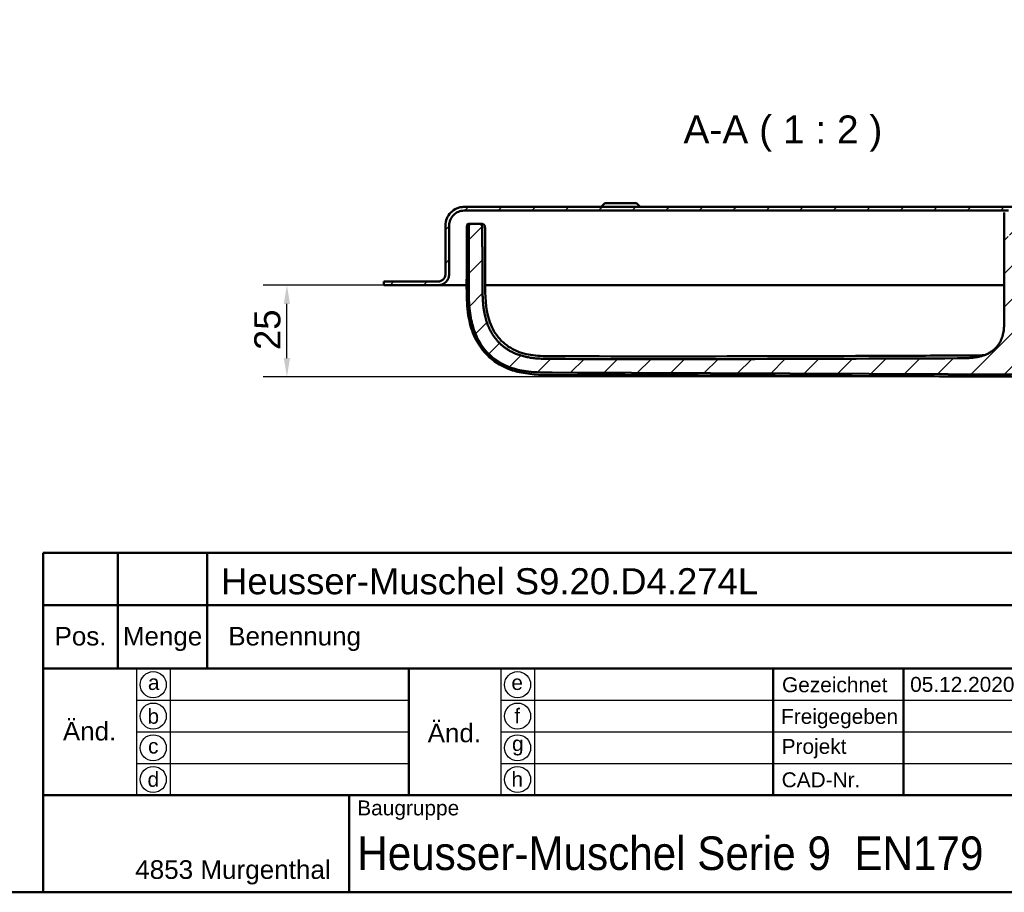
# Model space of a CAD drawing. Header units: millimetres. Extents: x 20 to 833, y 20 to 574.
# Tile 15 of 20: x 434 to 698, y 20 to 254. Entities that reach past the tile are written whole.
import ezdxf
from ezdxf.enums import TextEntityAlignment as Align

# ---------------------------------------------------------------- set-up
doc = ezdxf.new("R2010")
doc.units = ezdxf.units.MM
doc.header["$LTSCALE"] = 2
for name, color, linetype, lineweight in [('Bemaßungen(DIN)', 7, 'Continuous', 25), ('Sichtbare Kanten(DIN)', 7, 'Continuous', 50), ('Skizziergeometrie(DIN)', 7, 'Continuous', 50), ('Skizzierlinie(DIN)', 7, 'Continuous', 25), ('Symbole(DIN)', 7, 'Continuous', 25)]:
    doc.layers.add(name, color=color, linetype=linetype, lineweight=lineweight)
doc.layers.add('Schraffur', color=179, linetype='Continuous', lineweight=9, true_color=0x1e1e47)
doc.styles.add('Aktuell-DIN', font='arial.ttf')
doc.styles.add('Aktuell-DINGroßer Text', font='arial.ttf')
doc.styles.add('STANDARD-DIN~0', font='arial.ttf')
doc.styles.add('Textstil10', font='arial.ttf')
doc.styles.add('Textstil41', font='arial.ttf', dxfattribs={"width": 0.8})
doc.styles.add('Textstil83', font='arial.ttf', dxfattribs={"width": 0.8})
doc.dimstyles.new('CAD-LAN', dxfattribs={"dimscale": 2, "dimtxt": 3.5, "dimasz": 2.5, "dimexe": 3.175, "dimexo": 0, "dimgap": 0.8, "dimtad": 1, "dimrnd": 1e-08, "dimtxsty": 'STANDARD-DIN~0', "dimcen": 0.09, "dimdle": 10, "dimclrd": 250, "dimclre": 250, "dimclrt": 250, "dimadec": 0, "dimazin": 2, "dimtfac": 1, "dimtmove": 0, "dimatfit": 3, "dimfxl": 1, "dimtolj": 1, "dimtzin": 0, "dimlwd": 25, "dimlwe": 25, "dimarcsym": 0})

# ---------------------------------------------------------------- blocks, each defined once
blk = doc.blocks.new('Ränder Standardrahmen')
at = {"layer": 'Skizziergeometrie(DIN)', "flags": 128}
blk.add_lwpolyline([(10, 10), (10, 287), (410, 287), (410, 10), (10, 10)], dxfattribs=at)
blk = doc.blocks.new('Schriftfelder Heusser')
at = {"layer": 'Skizziergeometrie(DIN)'}
for p, q in [((101, 229.92), (101, 236.92)), ((101, 236.92), (291, 236.92)), ((111, 229.92), (111, 236.92)), ((123, 229.92), (123, 236.92)), ((101, 191.42), (101, 229.92)), ((101, 229.92), (291, 229.92)), ((111, 229.92), (111, 221.42)), ((123, 229.92), (123, 221.42)), ((101, 221.42), (291, 221.42)), ((150, 221.42), (150, 204.42)), ((198.85, 221.42), (198.85, 204.42)), ((216.35, 221.42), (216.35, 204.42)), ((101, 204.42), (291, 204.42)), ((142, 204.42), (142, 191.42)), ((291, 191.42), (101, 191.42))]:
    blk.add_line(p, q, dxfattribs=at)
at = {"layer": 'Skizzierlinie(DIN)'}
for p, q in [((113.5, 221.42), (113.5, 204.42)), ((118, 221.42), (118, 204.42)), ((162.35, 221.42), (162.35, 204.42)), ((166.85, 221.42), (166.85, 204.42)), ((113.5, 217.17), (150, 217.17)), ((162.35, 217.17), (278, 217.17)), ((113.5, 212.92), (150, 212.92)), ((162.35, 212.92), (278, 212.92)), ((113.5, 208.67), (150, 208.67)), ((162.35, 208.67), (278, 208.67))]:
    blk.add_line(p, q, dxfattribs=at)
for centre in [(115.75, 219.25), (164.6, 219.25), (115.75, 215.04), (164.6, 215.04), (115.75, 210.79), (164.6, 210.79), (115.75, 206.54), (164.6, 206.54)]:
    blk.add_circle(centre, 1.75, dxfattribs=at)
at = {"layer": 'Symbole(DIN)', "color": 179, "true_color": 0x262659, "style": 'Aktuell-DIN'}
for s, insert, char_height, attachment_point in [('Pos.', (106, 227), 2.489, 2), ('Menge', (117, 227), 2.489, 2), ('Benennung', (125.81, 225.38), 2.489, 4), ('\\fArial|b0|i0;a', (115.81, 219.53), 2, 5), ('\\fArial|b0|i0;e', (164.54, 219.53), 2, 5), ('\\fArial|b0|i0;Gezeichnet', (200.05, 219.23), 2, 4), ('\\fArial|b0|i0;b', (115.75, 215), 2, 5), ('\\fArial|b0|i0;f', (164.55, 215.06), 2, 5), ('\\fArial|b0|i0;Freigegeben', (199.92, 216), 2, 1), ('\\fArial|b0|i0;c', (115.75, 211.01), 2, 5), ('\\fArial|b0|i0;g', (164.63, 211.05), 2, 5), ('\\fArial|b0|i0;Projekt', (200, 211.98), 2, 1), ('\\fArial|b0|i0;d', (115.76, 206.55), 2, 5), ('\\fArial|b0|i0;h', (164.55, 206.57), 2, 5), ('\\fArial|b0|i0;CAD-Nr.', (200, 207.5), 2, 1), ('\\fArial|b0|i0;\\H2.0000;Baugruppe', (143.1, 203.73), 2, 1), ('\\fArial|b0|i0;\\H2.5000;4853 Murgenthal', (113.33, 192.46), 2.5, 7)]:
    blk.add_mtext(s, dxfattribs=dict(at, insert=insert, char_height=char_height, attachment_point=attachment_point))
at = {"layer": 'Symbole(DIN)', "color": 179, "true_color": 0x262659, "char_height": 2.489, "width": 12.3494, "attachment_point": 5, "style": 'Aktuell-DIN'}
for insert in [(107.21, 213), (156.12, 212.76)]:
    blk.add_mtext('Änd.', dxfattribs=dict(at, insert=insert))
at = {"layer": 'Symbole(DIN)', "color": 7, "insert": (143.1, 196.62), "char_height": 4.5, "width": 90.18, "attachment_point": 4, "style": 'Aktuell-DIN'}
blk.add_mtext('\\fArial|b0|i0;\\W0.90;\\H4.5000;Heusser-Muschel Serie 9  EN179', dxfattribs=at)
at = {"layer": 'Symbole(DIN)', "color": 179, "true_color": 0x262659}
for tag, height, style, p in [('AUTOR', 2.49, 'Aktuell-DIN', (240.03, 219.26)), ('KONTROLLDATUM', 2, 'Textstil10', (217.42, 215.04)), ('KONTROLLIERT_VON', 2, 'Textstil10', (239.98, 215.05))]:
    blk.add_attdef(tag, text='', height=height, dxfattribs=dict(at, style=style)).set_placement(p, align=Align.MIDDLE_LEFT)
at = {"layer": 'Symbole(DIN)', "color": 179, "true_color": 0x262659, "style": 'Textstil10'}
blk.add_attdef('ERSTELLUNGSDATUM_001', (217.23, 218.29), '', height=2, dxfattribs=at)
at = {"layer": 'Symbole(DIN)', "color": 7, "style": 'Textstil83', "width": 0.8}
blk.add_attdef('Anfänglicher_Ansichtsmaßstab_001', (281.57, 213.34), '', height=2.3, dxfattribs=at)
at = {"layer": 'Symbole(DIN)', "color": 179, "true_color": 0x262659, "style": 'Textstil10'}
blk.add_attdef('PROJEKT', text='', height=2, dxfattribs=at).set_placement((217.77, 209.72), align=Align.BOTTOM_LEFT)
at = {"layer": 'Symbole(DIN)', "color": 7, "style": 'Textstil41', "width": 0.8}
blk.add_attdef('STATUS', text='', height=5, dxfattribs=at).set_placement((284.53, 195.86), align=Align.MIDDLE_CENTER)
blk = doc.blocks.new('*D27')
at = {"layer": 'Bemaßungen(DIN)', "color": 250, "linetype": 'Continuous', "lineweight": 25, "true_color": 0x3f3f3f, "transparency": 16777216}
for p, q in [((531.35, 182.78), (498.99, 182.78)), ((505.34, 163.23), (505.34, 177.78)), ((703.7, 158.23), (498.99, 158.23))]:
    blk.add_line(p, q, dxfattribs=at)
at = {"layer": 'Bemaßungen(DIN)', "color": 250, "linetype": 'Continuous', "true_color": 0x3f3f3f, "transparency": 16777216}
for points in [[(504.5, 177.78), (506.17, 177.78), (505.34, 182.78)], [(504.5, 163.23), (506.17, 163.23), (505.34, 158.23)]]:
    blk.add_solid(points, dxfattribs=at)
at = {"layer": 'Defpoints', "color": 0, "linetype": 'Continuous', "transparency": 16777216}
for p in [(505.34, 182.78), (531.35, 182.78), (703.7, 158.23)]:
    blk.add_point(p, dxfattribs=at)
at = {"layer": 'Bemaßungen(DIN)', "color": 250, "linetype": 'Continuous', "lineweight": 25, "true_color": 0x3f3f3f, "transparency": 16777216, "insert": (496.59, 165.4), "char_height": 7, "attachment_point": 1, "rotation": 90, "style": 'STANDARD-DIN~0'}
blk.add_mtext('\\A1;25', dxfattribs=at)

msp = doc.modelspace()

# ---------------------------------------------------------------- hatches: boundary and pattern name
at = {"layer": 'Schraffur'}
h = msp.add_hatch(dxfattribs=at)
h.set_pattern_fill('ANSI31', color=256, scale=50.8, style=0)
h.set_pattern_definition([(45, (0, 0), (-4.49013, 4.49013), [])])
edge = h.paths.add_edge_path()
edge.add_line((738.851, 198.782), (738.851, 185.782))
edge.add_spline(control_points=[(738.851, 185.782), (738.851, 185.573), (738.873, 185.365), (738.957, 184.963), (739.019, 184.77), (739.257, 184.223), (739.485, 183.896), (740.046, 183.356), (740.37, 183.144), (741.084, 182.855), (741.464, 182.782), (741.851, 182.782)], knot_values=[-0.4735831, -0.4735831, -0.4735831, -0.4735831, -0.4108832, -0.4108832, -0.3500812, -0.3500812, -0.2314327, -0.2314327, -0.1160757, -0.1160757, 0, 0, 0, 0], degree=3, periodic=0)
edge.add_line((741.851, 182.782), (745.351, 182.782))
edge.add_line((745.351, 182.782), (745.351, 183.752))
edge.add_line((745.351, 183.752), (744.351, 183.752))
edge.add_line((744.351, 183.752), (744.351, 183.782))
edge.add_line((744.351, 183.782), (741.851, 183.782))
edge.add_spline(control_points=[(741.851, 183.782), (741.712, 183.782), (741.574, 183.796), (741.306, 183.852), (741.177, 183.893), (740.812, 184.052), (740.594, 184.204), (740.234, 184.578), (740.093, 184.794), (739.9, 185.27), (739.851, 185.524), (739.851, 185.782)], knot_values=[-0.3157143, -0.3157143, -0.3157143, -0.3157143, -0.2739221, -0.2739221, -0.2333875, -0.2333875, -0.1542884, -0.1542884, -0.0773838, -0.0773838, 0, 0, 0, 0], degree=3, periodic=0)
edge.add_line((739.851, 185.782), (739.851, 198.782))
edge.add_spline(control_points=[(739.851, 198.782), (739.851, 199.13), (739.816, 199.476), (739.675, 200.146), (739.572, 200.468), (739.175, 201.38), (738.795, 201.925), (737.861, 202.825), (737.32, 203.178), (736.13, 203.66), (735.496, 203.782), (734.851, 203.782)], knot_values=[-0.7893052, -0.7893052, -0.7893052, -0.7893052, -0.6848053, -0.6848053, -0.5834686, -0.5834686, -0.3857211, -0.3857211, -0.1934595, -0.1934595, 0, 0, 0, 0], degree=3, periodic=0)
edge.add_line((734.851, 203.782), (725.851, 203.782))
edge.add_line((725.851, 203.782), (725.851, 205.282))
edge.add_line((725.851, 205.282), (725.351, 205.282))
edge.add_line((725.351, 205.282), (725.351, 201.982))
edge.add_line((725.351, 201.982), (724.851, 201.982))
edge.add_line((724.851, 201.982), (724.851, 202.782))
edge.add_line((724.851, 202.782), (721.851, 202.782))
edge.add_line((721.851, 202.782), (721.851, 201.982))
edge.add_line((721.851, 201.982), (722.601, 201.982))
edge.add_line((722.601, 201.982), (722.401, 201.782))
edge.add_line((722.401, 201.782), (722.401, 196.982))
edge.add_line((722.401, 196.982), (722.601, 196.782))
edge.add_line((722.601, 196.782), (722.351, 196.782))
edge.add_line((722.351, 196.782), (722.351, 201.582))
edge.add_line((722.351, 201.582), (722.151, 201.782))
edge.add_line((722.151, 201.782), (721.051, 201.782))
edge.add_line((721.051, 201.782), (720.851, 201.582))
edge.add_line((720.851, 201.582), (720.851, 202.782))
edge.add_line((720.851, 202.782), (721.837, 202.782))
edge.add_line((721.837, 202.782), (721.837, 203.682))
edge.add_line((721.837, 203.682), (720.401, 203.682))
edge.add_line((720.401, 203.682), (720.401, 202.782))
edge.add_line((720.401, 202.782), (719.951, 202.782))
edge.add_line((719.951, 202.782), (719.951, 204.482))
edge.add_line((719.951, 204.482), (720.851, 204.482))
edge.add_line((720.851, 204.482), (720.851, 205.082))
edge.add_line((720.851, 205.082), (720.351, 205.582))
edge.add_line((720.351, 205.582), (717.401, 205.582))
edge.add_line((717.401, 205.582), (717.401, 190.74))
edge.add_line((717.401, 190.74), (726.91, 190.74))
edge.add_line((726.91, 190.74), (727.894, 191.725))
edge.add_line((727.894, 191.725), (727.894, 199.782))
edge.add_line((727.894, 199.782), (727.894, 202.282))
edge.add_line((727.894, 202.282), (727.151, 202.282))
edge.add_line((727.151, 202.282), (727.151, 196.082))
edge.add_line((727.151, 196.082), (726.851, 195.782))
edge.add_line((726.851, 195.782), (724.151, 195.782))
edge.add_line((724.151, 195.782), (724.351, 195.982))
edge.add_line((724.351, 195.982), (724.351, 196.582))
edge.add_line((724.351, 196.582), (724.151, 196.782))
edge.add_line((724.151, 196.782), (724.451, 196.782))
edge.add_line((724.451, 196.782), (724.451, 196.282))
edge.add_line((724.451, 196.282), (724.551, 196.182))
edge.add_line((724.551, 196.182), (726.651, 196.182))
edge.add_line((726.651, 196.182), (726.851, 196.382))
edge.add_line((726.851, 196.382), (726.851, 202.782))
edge.add_line((726.851, 202.782), (734.851, 202.782))
edge.add_spline(control_points=[(734.851, 202.782), (735.13, 202.782), (735.406, 202.753), (735.943, 202.641), (736.2, 202.558), (736.93, 202.24), (737.366, 201.936), (738.086, 201.189), (738.368, 200.756), (738.754, 199.805), (738.851, 199.298), (738.851, 198.782)], knot_values=[-0.6314442, -0.6314442, -0.6314442, -0.6314442, -0.5478443, -0.5478443, -0.4667749, -0.4667749, -0.3085769, -0.3085769, -0.1547676, -0.1547676, 0, 0, 0, 0], degree=3, periodic=0)
h.paths.add_polyline_path([(720.851, 195.782), (720.851, 195.982), (721.051, 195.782)], flags=0)
edge = h.paths.add_edge_path()
edge.add_line((548.851, 185.782), (548.851, 198.782))
edge.add_spline(control_points=[(548.851, 198.782), (548.851, 199.06), (548.88, 199.337), (548.993, 199.873), (549.075, 200.13), (549.393, 200.86), (549.697, 201.297), (550.444, 202.017), (550.877, 202.299), (551.828, 202.684), (552.335, 202.782), (552.851, 202.782)], knot_values=[-0.6314442, -0.6314442, -0.6314442, -0.6314442, -0.5478443, -0.5478443, -0.4667749, -0.4667749, -0.3085769, -0.3085769, -0.1547676, -0.1547676, 0, 0, 0, 0], degree=3, periodic=0)
edge.add_line((552.851, 202.782), (698.851, 202.782))
edge.add_line((698.851, 202.782), (698.851, 196.382))
edge.add_line((698.851, 196.382), (699.051, 196.182))
edge.add_line((699.051, 196.182), (701.151, 196.182))
edge.add_line((701.151, 196.182), (701.251, 196.282))
edge.add_line((701.251, 196.282), (701.251, 196.782))
edge.add_line((701.251, 196.782), (701.551, 196.782))
edge.add_line((701.551, 196.782), (701.351, 196.582))
edge.add_line((701.351, 196.582), (701.351, 195.982))
edge.add_line((701.351, 195.982), (701.551, 195.782))
edge.add_line((701.551, 195.782), (698.851, 195.782))
edge.add_line((698.851, 195.782), (698.551, 196.082))
edge.add_line((698.551, 196.082), (698.551, 202.282))
edge.add_line((698.551, 202.282), (697.708, 202.282))
edge.add_line((697.708, 202.282), (697.708, 199.782))
edge.add_line((697.708, 199.782), (697.708, 174.365))
edge.add_spline(control_points=[(697.708, 174.365), (697.708, 169.919), (697.708, 166.361), (694.18, 163.231), (690.154, 163.213), (685.12, 163.191)], knot_values=[0, 0, 0, 0, 0, 0, 1, 1, 1, 1, 1, 1], degree=5, periodic=0)
edge.add_spline(control_points=[(685.12, 163.191), (648.924, 163.033), (612.727, 162.891), (576.53, 163.019)], knot_values=[0.0000183, 0.0000183, 0.0000183, 0.0000183, 10.8591286, 10.8591286, 10.8591286, 10.8591286], degree=3, periodic=0)
edge.add_spline(control_points=[(576.53, 163.019), (569.994, 163.043), (564.034, 163.071), (557.841, 168.748), (557.814, 175.228), (557.78, 183.319)], knot_values=[0, 0, 0, 0, 0, 0, 1, 1, 1, 1, 1, 1], degree=5, periodic=0)
edge.add_spline(control_points=[(557.78, 183.319), (557.75, 190.616), (557.733, 194.504), (557.732, 197.868)], knot_values=[0, 0, 0, 0, 1.0033721, 1.0033721, 1.0033721, 1.0033721], weights=[1.044297, 1.00552, 1.0006869, 1.0000845], degree=3, periodic=0)
edge.add_spline(control_points=[(557.732, 197.868), (557.732, 198.434), (557.732, 198.941), (557.419, 199.282), (556.897, 199.282), (556.321, 199.282)], knot_values=[0, 0, 0, 0, 0, 0, 1, 1, 1, 1, 1, 1], degree=5, periodic=0)
edge.add_line((556.321, 199.282), (554.731, 199.282))
edge.add_spline(control_points=[(554.731, 199.282), (554.626, 199.282), (554.518, 199.282), (554.385, 199.244), (554.347, 199.228), (554.282, 199.182), (554.256, 199.155), (554.208, 199.08), (554.192, 199.032), (554.166, 198.9), (554.166, 198.807), (554.166, 198.716)], knot_values=[-0.0997525, -0.0997525, -0.0997525, -0.0997525, -0.0687231, -0.0687231, -0.0556331, -0.0556331, -0.0432165, -0.0432165, -0.0273736, -0.0273736, -0.0000528, -0.0000528, -0.0000528, -0.0000528], degree=3, periodic=0)
edge.add_spline(control_points=[(554.166, 198.716), (554.165, 196.798), (554.162, 194.968), (554.156, 193.04), (554.15, 191.092), (554.142, 189.085), (554.134, 187.147), (554.129, 185.862), (554.123, 184.576), (554.118, 183.291)], knot_values=[0, 0, 0, 0, 0.4082996, 0.4082996, 0.4082996, 0.82096, 0.82096, 0.82096, 1.0946134, 1.0946134, 1.0946134, 1.0946134], degree=3, periodic=0)
edge.add_spline(control_points=[(554.118, 183.291), (554.113, 182.154), (554.106, 181.016), (554.134, 179.801), (554.162, 178.587), (554.225, 177.521), (554.312, 176.602), (554.487, 174.765), (554.77, 173.27), (555.173, 171.861), (556.787, 166.224), (560.409, 162.341), (565.701, 160.577), (567.023, 160.136), (568.429, 159.822), (570.156, 159.621), (571.019, 159.52), (572.022, 159.444), (573.163, 159.404), (574.305, 159.364), (575.376, 159.36), (576.446, 159.356)], knot_values=[0, 0, 0, 0, 0.2406476, 0.2406476, 0.2406476, 0.4812952, 0.4812952, 0.4812952, 0.9625904, 0.9625904, 0.9625904, 2.8877711, 2.8877711, 2.8877711, 3.3690663, 3.3690663, 3.3690663, 3.6097139, 3.6097139, 3.6097139, 3.8503615, 3.8503615, 3.8503615, 3.8503615], degree=3, periodic=0)
edge.add_line((576.446, 159.356), (703.919, 158.809))
edge.add_spline(control_points=[(703.919, 158.809), (705.385, 158.803), (706.852, 158.795), (708.412, 158.839), (709.971, 158.884), (711.353, 158.973), (712.708, 159.128)], knot_values=[0, 0, 0, 0, 0.4403832, 0.4403832, 0.4403832, 0.8807664, 0.8807664, 0.8807664, 0.8807664], degree=3, periodic=0)
edge.add_spline(control_points=[(712.708, 159.128), (714.488, 159.332), (716.098, 159.637), (717.612, 160.057)], knot_values=[0, 0, 0, 0, 0.5001725, 0.5001725, 0.5001725, 0.5001725], degree=3, periodic=0)
edge.add_spline(control_points=[(717.612, 160.057), (719.147, 160.483), (720.827, 161.099), (722.653, 161.903)], knot_values=[0, 0, 0, 0, 0.5374565, 0.5374565, 0.5374565, 0.5374565], degree=3, periodic=0)
edge.add_spline(control_points=[(722.653, 161.903), (723.117, 162.107), (723.451, 162.262), (723.854, 162.457), (724.257, 162.653), (724.652, 162.855), (725.045, 163.058), (725.143, 163.109), (725.242, 163.16), (725.34, 163.21), (725.635, 163.363), (725.931, 163.515), (726.228, 163.662), (726.278, 163.687), (726.327, 163.711), (726.377, 163.736), (726.427, 163.76), (726.477, 163.784), (726.526, 163.808), (726.776, 163.928), (727.027, 164.044), (727.284, 164.151), (727.336, 164.173), (727.387, 164.194), (727.437, 164.213)], knot_values=[0, 0, 0, 0, 0.1300988, 0.1300988, 0.1300988, 0.2601975, 0.2601975, 0.2601975, 0.2927222, 0.2927222, 0.2927222, 0.3902963, 0.3902963, 0.3902963, 0.4065586, 0.4065586, 0.4065586, 0.422821, 0.422821, 0.422821, 0.5041327, 0.5041327, 0.5041327, 0.5203951, 0.5203951, 0.5203951, 0.5203951], degree=3, periodic=0)
edge.add_spline(control_points=[(727.437, 164.213), (727.53, 164.25), (727.621, 164.284), (727.737, 164.36), (727.773, 164.391), (727.835, 164.471), (727.856, 164.518), (727.894, 164.661), (727.894, 164.765), (727.894, 164.87)], knot_values=[-0.0935252, -0.0935252, -0.0935252, -0.0935252, -0.0642653, -0.0642653, -0.0483657, -0.0483657, -0.0312512, -0.0312512, 0, 0, 0, 0], degree=3, periodic=0)
edge.add_line((727.894, 164.87), (727.894, 184.839))
edge.add_line((727.894, 184.839), (726.91, 185.823))
edge.add_line((726.91, 185.823), (717.401, 185.823))
edge.add_line((717.401, 185.823), (717.401, 170.582))
edge.add_line((717.401, 170.582), (708.301, 170.582))
edge.add_line((708.301, 170.582), (708.301, 205.582))
edge.add_line((708.301, 205.582), (705.351, 205.582))
edge.add_line((705.351, 205.582), (704.851, 205.082))
edge.add_line((704.851, 205.082), (704.851, 204.482))
edge.add_line((704.851, 204.482), (705.751, 204.482))
edge.add_line((705.751, 204.482), (705.751, 202.782))
edge.add_line((705.751, 202.782), (705.301, 202.782))
edge.add_line((705.301, 202.782), (705.301, 203.682))
edge.add_line((705.301, 203.682), (703.866, 203.682))
edge.add_line((703.866, 203.682), (703.866, 202.782))
edge.add_line((703.866, 202.782), (704.851, 202.782))
edge.add_line((704.851, 202.782), (704.851, 201.582))
edge.add_line((704.851, 201.582), (704.651, 201.782))
edge.add_line((704.651, 201.782), (703.551, 201.782))
edge.add_line((703.551, 201.782), (703.351, 201.582))
edge.add_line((703.351, 201.582), (703.351, 196.782))
edge.add_line((703.351, 196.782), (703.101, 196.782))
edge.add_line((703.101, 196.782), (703.301, 196.982))
edge.add_line((703.301, 196.982), (703.301, 201.782))
edge.add_line((703.301, 201.782), (703.101, 201.982))
edge.add_line((703.101, 201.982), (703.851, 201.982))
edge.add_line((703.851, 201.982), (703.851, 202.782))
edge.add_line((703.851, 202.782), (700.851, 202.782))
edge.add_line((700.851, 202.782), (700.851, 201.982))
edge.add_line((700.851, 201.982), (700.351, 201.982))
edge.add_line((700.351, 201.982), (700.351, 205.282))
edge.add_line((700.351, 205.282), (699.851, 205.282))
edge.add_line((699.851, 205.282), (699.851, 203.782))
edge.add_line((699.851, 203.782), (552.851, 203.782))
edge.add_spline(control_points=[(552.851, 203.782), (552.504, 203.782), (552.157, 203.746), (551.487, 203.605), (551.166, 203.503), (550.253, 203.105), (549.708, 202.725), (548.808, 201.791), (548.455, 201.25), (547.973, 200.061), (547.851, 199.427), (547.851, 198.782)], knot_values=[-0.7893052, -0.7893052, -0.7893052, -0.7893052, -0.6848053, -0.6848053, -0.5834686, -0.5834686, -0.3857211, -0.3857211, -0.1934595, -0.1934595, 0, 0, 0, 0], degree=3, periodic=0)
edge.add_line((547.851, 198.782), (547.851, 185.782))
edge.add_spline(control_points=[(547.851, 185.782), (547.851, 185.643), (547.837, 185.504), (547.781, 185.236), (547.74, 185.107), (547.581, 184.742), (547.429, 184.524), (547.055, 184.164), (546.839, 184.023), (546.363, 183.831), (546.109, 183.782), (545.851, 183.782)], knot_values=[-0.3157221, -0.3157221, -0.3157221, -0.3157221, -0.2739221, -0.2739221, -0.2333875, -0.2333875, -0.1542884, -0.1542884, -0.0773838, -0.0773838, -0.0000019, -0.0000019, -0.0000019, -0.0000019], degree=3, periodic=0)
edge.add_line((545.851, 183.782), (531.351, 183.782))
edge.add_line((531.351, 183.782), (531.351, 182.782))
edge.add_line((531.351, 182.782), (545.851, 182.782))
edge.add_spline(control_points=[(545.851, 182.782), (546.06, 182.782), (546.268, 182.803), (546.67, 182.888), (546.863, 182.949), (547.41, 183.188), (547.738, 183.416), (548.278, 183.976), (548.489, 184.301), (548.778, 185.014), (548.851, 185.395), (548.851, 185.782)], knot_values=[-0.4735831, -0.4735831, -0.4735831, -0.4735831, -0.4108832, -0.4108832, -0.3500812, -0.3500812, -0.2314327, -0.2314327, -0.1160757, -0.1160757, 0, 0, 0, 0], degree=3, periodic=0)
h.paths.add_polyline_path([(704.851, 195.982), (704.851, 195.782), (704.651, 195.782)], flags=0)

# ---------------------------------------------------------------- linework, layer by layer
at = {"layer": 'Sichtbare Kanten(DIN)'}
for p, q in [((699.851, 203.782), (552.851, 203.782)), ((590.601, 204.782), (589.601, 203.782)), ((590.601, 204.782), (599.101, 204.782)), ((599.101, 204.782), (600.101, 203.782)), ((552.851, 202.782), (698.851, 202.782)), ((697.708, 199.782), (697.708, 202.282)), ((547.851, 198.782), (547.851, 185.782)), ((547.851, 185.782), (547.851, 198.782)), ((548.851, 185.782), (548.851, 198.782)), ((554.731, 199.282), (556.321, 199.282)), ((556.321, 199.282), (557.024, 199.282)), ((697.708, 199.782), (697.708, 174.365)), ((697.708, 199.782), (697.708, 174.365)), ((547.851, 185.782), (547.851, 185.782)), ((545.851, 183.782), (531.351, 183.782)), ((531.351, 183.782), (531.351, 182.782)), ((531.351, 183.752), (531.351, 183.752)), ((531.351, 182.782), (531.351, 183.752)), ((531.351, 182.782), (545.851, 182.782)), ((531.351, 182.782), (531.351, 182.782)), ((553.535, 182.782), (545.851, 182.782)), ((571.39, 182.782), (558.511, 182.782)), ((697.708, 182.782), (571.39, 182.782)), ((703.919, 158.809), (576.446, 159.356))]:
    msp.add_line(p, q, dxfattribs=at)
for points, degree, knots in [([(552.851, 203.782), (552.504, 203.782), (552.157, 203.746), (551.487, 203.605), (551.166, 203.503), (550.253, 203.105), (549.708, 202.725), (548.808, 201.791), (548.455, 201.25), (547.973, 200.061), (547.851, 199.427), (547.851, 198.782)], 3, [-0.78930523, -0.78930523, -0.78930523, -0.78930523, -0.68480532, -0.68480532, -0.58346864, -0.58346864, -0.38572109, -0.38572109, -0.19345948, -0.19345948, 0, 0, 0, 0]), ([(548.851, 198.782), (548.851, 199.06), (548.88, 199.337), (548.993, 199.873), (549.075, 200.13), (549.393, 200.86), (549.697, 201.297), (550.444, 202.017), (550.877, 202.299), (551.828, 202.684), (552.335, 202.782), (552.851, 202.782)], 3, [-0.63144419, -0.63144419, -0.63144419, -0.63144419, -0.54784426, -0.54784426, -0.46677491, -0.46677491, -0.30857687, -0.30857687, -0.15476759, -0.15476759, 0, 0, 0, 0]), ([(712.703, 158.566), (708.349, 158.069), (703.942, 158.247), (692.223, 158.299), (684.887, 158.329), (655.543, 158.455), (633.535, 158.55), (603.274, 158.679), (595.021, 158.714), (580.575, 158.777), (574.279, 158.176), (566.939, 159.605), (565.691, 159.959), (562.501, 161.254), (560.617, 162.474), (557.866, 165.215), (556.836, 166.65), (555.233, 169.755), (554.655, 171.46), (553.809, 175.308), (553.633, 177.492), (553.483, 183.283), (553.573, 186.908), (553.591, 191.99), (553.596, 193.449), (553.602, 195.638), (553.604, 196.367), (553.603, 197.461), (553.601, 197.827), (553.606, 198.286), (553.608, 198.382), (553.614, 198.588), (553.62, 198.7), (553.642, 198.847), (553.652, 198.892), (553.688, 199.015), (553.722, 199.081), (553.808, 199.179), (553.86, 199.216), (553.969, 199.256), (554.016, 199.267), (554.1, 199.278), (554.134, 199.28), (554.188, 199.282), (554.208, 199.282), (554.249, 199.283), (554.27, 199.283), (554.291, 199.283)], 3, [0, 0, 0, 0, 1.3147732, 1.3147732, 3.5156069, 3.5156069, 10.1181079, 10.1181079, 12.5940457, 12.5940457, 14.4517512, 14.4517512, 14.8372417, 14.8372417, 15.4848677, 15.4848677, 16.0022412, 16.0022412, 16.5333209, 16.5333209, 17.1842684, 17.1842684, 18.2712861, 18.2712861, 18.7090006, 18.7090006, 18.9277979, 18.9277979, 19.037268, 19.037268, 19.0659314, 19.0659314, 19.1002429, 19.1002429, 19.1167144, 19.1167144, 19.1500843, 19.1500843, 19.1808225, 19.1808225, 19.1996381, 19.1996381, 19.21058, 19.21058, 19.2165994, 19.2165994, 19.2229076, 19.2229076, 19.2229076, 19.2229076]), ([(554.166, 198.716), (554.165, 196.798), (554.162, 194.968), (554.156, 193.04), (554.15, 191.092), (554.142, 189.085), (554.134, 187.147), (554.129, 185.862), (554.123, 184.576), (554.118, 183.291)], 3, [0, 0, 0, 0, 0.4082996, 0.4082996, 0.4082996, 0.82096, 0.82096, 0.82096, 1.0946134, 1.0946134, 1.0946134, 1.0946134]), ([(554.731, 199.282), (554.626, 199.282), (554.518, 199.282), (554.385, 199.244), (554.347, 199.228), (554.282, 199.182), (554.256, 199.155), (554.208, 199.08), (554.192, 199.032), (554.166, 198.9), (554.166, 198.807), (554.166, 198.716)], 3, [-0.099752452, -0.099752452, -0.099752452, -0.099752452, -0.068723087, -0.068723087, -0.055633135, -0.055633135, -0.043216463, -0.043216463, -0.027373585, -0.027373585, -0.000052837, -0.000052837, -0.000052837, -0.000052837]), ([(554.172, 199.273), (554.172, 199.273), (554.172, 199.273), (554.175, 199.273), (554.187, 199.275), (554.22, 199.278), (554.235, 199.279), (554.269, 199.281), (554.287, 199.282), (554.323, 199.284), (554.338, 199.284), (554.363, 199.284), (554.373, 199.284), (554.39, 199.284), (554.396, 199.284), (554.406, 199.284), (554.409, 199.285), (554.415, 199.285), (554.417, 199.285), (554.419, 199.285), (554.419, 199.285), (554.42, 199.285), (554.42, 199.285), (554.42, 199.285)], 3, [0.040889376, 0.040889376, 0.040889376, 0.040889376, 0.04351179, 0.04351179, 0.063943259, 0.063943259, 0.075266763, 0.075266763, 0.084557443, 0.084557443, 0.090252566, 0.090252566, 0.093339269, 0.093339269, 0.095419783, 0.095419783, 0.096311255, 0.096311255, 0.09697961, 0.09697961, 0.097042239, 0.097042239, 0.097097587, 0.097097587, 0.097097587, 0.097097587]), ([(554.337, 199.278), (554.333, 199.278), (554.327, 199.279), (554.322, 199.28), (554.316, 199.281), (554.31, 199.282), (554.309, 199.282)], 5, [1.370673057, 1.370673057, 1.370673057, 1.370673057, 1.370673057, 1.370673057, 1.391806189, 1.395873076, 1.395873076, 1.395873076, 1.395873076, 1.395873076, 1.395873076]), ([(554.316, 199.276), (554.316, 199.276), (554.317, 199.276), (554.321, 199.277), (554.329, 199.277), (554.357, 199.28), (554.377, 199.281), (554.422, 199.282), (554.44, 199.283), (554.474, 199.283), (554.487, 199.283), (554.509, 199.284), (554.518, 199.284), (554.527, 199.284)], 3, [0.04302321, 0.04302321, 0.04302321, 0.04302321, 0.048472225, 0.048472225, 0.065382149, 0.065382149, 0.082093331, 0.082093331, 0.090516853, 0.090516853, 0.094716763, 0.094716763, 0.097316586, 0.097316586, 0.097316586, 0.097316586]), ([(554.414, 199.277), (554.414, 199.277), (554.421, 199.278), (554.442, 199.279), (554.449, 199.28), (554.461, 199.28), (554.464, 199.28), (554.468, 199.281), (554.469, 199.281), (554.482, 199.281), (554.496, 199.282), (554.52, 199.282), (554.526, 199.282), (554.542, 199.282), (554.551, 199.282), (554.568, 199.282), (554.574, 199.282), (554.585, 199.282), (554.589, 199.282), (554.595, 199.282), (554.597, 199.282), (554.599, 199.282), (554.6, 199.282), (554.601, 199.282), (554.601, 199.282), (554.601, 199.282), (554.601, 199.282), (554.602, 199.282)], 3, [0.043257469, 0.043257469, 0.043257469, 0.043257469, 0.063911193, 0.063911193, 0.072195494, 0.072195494, 0.074953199, 0.074953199, 0.075872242, 0.075872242, 0.085106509, 0.085106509, 0.088411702, 0.088411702, 0.091991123, 0.091991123, 0.094059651, 0.094059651, 0.095367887, 0.095367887, 0.095908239, 0.095908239, 0.096110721, 0.096110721, 0.09616816, 0.09616816, 0.09618252, 0.09618252, 0.09618252, 0.09618252]), ([(554.499, 199.279), (554.499, 199.279), (554.51, 199.28), (554.542, 199.281), (554.55, 199.281), (554.567, 199.282), (554.575, 199.282), (554.589, 199.282), (554.595, 199.282), (554.608, 199.282), (554.616, 199.282), (554.63, 199.282), (554.635, 199.282), (554.643, 199.282), (554.646, 199.282), (554.649, 199.282), (554.649, 199.282), (554.65, 199.282), (554.651, 199.282), (554.651, 199.282)], 3, [0.041204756, 0.041204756, 0.041204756, 0.041204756, 0.068784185, 0.068784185, 0.076970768, 0.076970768, 0.082340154, 0.082340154, 0.085424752, 0.085424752, 0.08876935, 0.08876935, 0.090316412, 0.090316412, 0.091134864, 0.091134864, 0.091301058, 0.091301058, 0.091425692, 0.091425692, 0.091425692, 0.091425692]), ([(554.565, 199.28), (554.565, 199.28), (554.567, 199.281), (554.575, 199.281), (554.586, 199.281), (554.609, 199.282), (554.617, 199.282), (554.633, 199.282), (554.64, 199.282), (554.654, 199.282), (554.66, 199.282), (554.67, 199.282), (554.674, 199.282), (554.681, 199.282), (554.684, 199.282), (554.686, 199.282)], 3, [0.041130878, 0.041130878, 0.041130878, 0.041130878, 0.052585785, 0.052585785, 0.07295608, 0.07295608, 0.080887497, 0.080887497, 0.086067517, 0.086067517, 0.08868268, 0.08868268, 0.089993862, 0.089993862, 0.090808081, 0.090808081, 0.090808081, 0.090808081]), ([(554.612, 199.281), (554.612, 199.281), (554.613, 199.281), (554.619, 199.281), (554.629, 199.281), (554.655, 199.282), (554.66, 199.282), (554.67, 199.282), (554.675, 199.282), (554.684, 199.282), (554.688, 199.282), (554.693, 199.282), (554.695, 199.282), (554.699, 199.282), (554.7, 199.282), (554.704, 199.282), (554.705, 199.282), (554.708, 199.282), (554.709, 199.282), (554.71, 199.282), (554.71, 199.282), (554.71, 199.282), (554.71, 199.282), (554.71, 199.282)], 3, [0.042153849, 0.042153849, 0.042153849, 0.042153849, 0.051584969, 0.051584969, 0.077457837, 0.077457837, 0.082709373, 0.082709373, 0.08665462, 0.08665462, 0.088479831, 0.088479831, 0.089149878, 0.089149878, 0.089838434, 0.089838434, 0.090267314, 0.090267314, 0.090572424, 0.090572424, 0.090605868, 0.090605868, 0.090618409, 0.090618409, 0.090618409, 0.090618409]), ([(554.637, 199.281), (554.637, 199.281), (554.637, 199.281), (554.637, 199.281), (554.637, 199.281), (554.64, 199.281), (554.647, 199.281), (554.676, 199.282), (554.684, 199.282), (554.7, 199.282), (554.704, 199.282), (554.711, 199.282), (554.714, 199.282), (554.721, 199.282), (554.725, 199.282), (554.729, 199.282), (554.729, 199.282), (554.73, 199.282), (554.73, 199.282), (554.731, 199.282), (554.731, 199.282), (554.731, 199.282)], 3, [0.045423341, 0.045423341, 0.045423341, 0.045423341, 0.048719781, 0.048719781, 0.050905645, 0.050905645, 0.072892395, 0.072892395, 0.079342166, 0.079342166, 0.080984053, 0.080984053, 0.082214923, 0.082214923, 0.083325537, 0.083325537, 0.083462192, 0.083462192, 0.083530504, 0.083530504, 0.08354758, 0.08354758, 0.08354758, 0.08354758]), ([(554.639, 199.281), (554.639, 199.281), (554.642, 199.281), (554.656, 199.282), (554.664, 199.282), (554.679, 199.282), (554.683, 199.282), (554.693, 199.282), (554.697, 199.282), (554.706, 199.282), (554.709, 199.282), (554.715, 199.282), (554.717, 199.282), (554.721, 199.282), (554.723, 199.282), (554.724, 199.282)], 3, [0.042845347, 0.042845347, 0.042845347, 0.042845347, 0.063924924, 0.063924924, 0.077136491, 0.077136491, 0.081925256, 0.081925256, 0.085010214, 0.085010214, 0.086567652, 0.086567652, 0.087348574, 0.087348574, 0.087833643, 0.087833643, 0.087833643, 0.087833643]), ([(554.7, 199.282), (554.699, 199.282), (554.698, 199.282), (554.697, 199.282), (554.696, 199.282), (554.694, 199.282), (554.694, 199.282)], 5, [0.504286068, 0.504286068, 0.504286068, 0.504286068, 0.504286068, 0.504286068, 0.521884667, 0.544861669, 0.544861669, 0.544861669, 0.544861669, 0.544861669, 0.544861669]), ([(557.048, 199.282), (557.048, 199.282), (557.048, 199.282), (557.048, 199.282), (557.048, 199.282), (557.048, 199.282), (557.048, 199.282), (557.048, 199.282), (557.048, 199.282), (557.049, 199.282), (557.049, 199.282), (557.05, 199.282), (557.05, 199.282), (557.05, 199.282), (557.05, 199.282), (557.051, 199.282), (557.051, 199.282), (557.051, 199.282), (557.051, 199.282), (557.051, 199.282), (557.051, 199.282), (557.051, 199.282), (557.051, 199.282), (557.052, 199.282), (557.052, 199.282), (557.053, 199.282), (557.053, 199.282), (557.055, 199.282), (557.056, 199.282), (557.06, 199.282), (557.065, 199.282), (557.074, 199.282), (557.077, 199.282), (557.088, 199.282), (557.096, 199.282), (557.138, 199.282), (557.172, 199.282), (557.24, 199.281), (557.274, 199.28), (557.376, 199.278), (557.444, 199.275), (557.648, 199.257), (557.787, 199.234), (557.979, 199.161), (558.041, 199.129), (558.153, 199.05), (558.203, 199.002), (558.288, 198.894), (558.322, 198.834), (558.403, 198.646), (558.429, 198.508), (558.461, 198.203), (558.46, 198.033), (558.461, 197.863)], 3, [0, 0, 0, 0, 0.00007948, 0.00007948, 0.00023843, 0.00023843, 0.00055634, 0.00055634, 0.00119216, 0.00119216, 0.00247649, 0.00247649, 0.00263941, 0.00263941, 0.00267988, 0.00267988, 0.00270001, 0.00270001, 0.00272021, 0.00272021, 0.00274029, 0.00274029, 0.00278045, 0.00278045, 0.00286031, 0.00286031, 0.00317882, 0.00317882, 0.00381464, 0.00381464, 0.00640667, 0.00640667, 0.00768677, 0.00768677, 0.01025221, 0.01025221, 0.02044749, 0.02044749, 0.03062153, 0.03062153, 0.05097922, 0.05097922, 0.09220659, 0.09220659, 0.11272488, 0.11272488, 0.13329354, 0.13329354, 0.15379743, 0.15379743, 0.19482926, 0.19482926, 0.24572243, 0.24572243, 0.24572243, 0.24572243]), ([(547.851, 185.782), (547.851, 185.643), (547.837, 185.504), (547.781, 185.236), (547.74, 185.107), (547.581, 184.742), (547.429, 184.524), (547.055, 184.164), (546.839, 184.023), (546.363, 183.831), (546.109, 183.782), (545.851, 183.782)], 3, [-0.31572209, -0.31572209, -0.31572209, -0.31572209, -0.27392213, -0.27392213, -0.23338746, -0.23338746, -0.15428844, -0.15428844, -0.07738379, -0.07738379, -0.00000194, -0.00000194, -0.00000194, -0.00000194]), ([(545.851, 182.782), (546.06, 182.782), (546.268, 182.803), (546.67, 182.888), (546.863, 182.949), (547.41, 183.188), (547.738, 183.416), (548.278, 183.976), (548.489, 184.301), (548.778, 185.014), (548.851, 185.395), (548.851, 185.782)], 3, [-0.47358314, -0.47358314, -0.47358314, -0.47358314, -0.41088319, -0.41088319, -0.35008119, -0.35008119, -0.23143265, -0.23143265, -0.11607569, -0.11607569, 0, 0, 0, 0]), ([(576.446, 159.356), (575.376, 159.36), (574.305, 159.364), (573.163, 159.404), (572.022, 159.444), (571.019, 159.52), (570.156, 159.621), (568.429, 159.822), (567.023, 160.136), (565.701, 160.577), (560.409, 162.341), (556.787, 166.224), (555.173, 171.861), (554.77, 173.27), (554.487, 174.765), (554.312, 176.602), (554.225, 177.521), (554.162, 178.587), (554.134, 179.801), (554.106, 181.016), (554.113, 182.154), (554.118, 183.291)], 3, [0, 0, 0, 0, 0.2406476, 0.2406476, 0.2406476, 0.4812952, 0.4812952, 0.4812952, 0.9625904, 0.9625904, 0.9625904, 2.8877711, 2.8877711, 2.8877711, 3.3690663, 3.3690663, 3.3690663, 3.6097139, 3.6097139, 3.6097139, 3.8503615, 3.8503615, 3.8503615, 3.8503615]), ([(558.509, 183.319), (558.523, 180.029), (558.548, 176.64), (560.062, 171.825), (560.885, 170.202), (562.522, 168.19), (563.12, 167.591), (565.082, 165.984), (566.646, 165.175), (569.871, 164.155), (571.564, 163.917), (574.338, 163.76), (575.435, 163.754), (576.53, 163.751)], 3, [0, 0, 0, 0, 0.9871971, 0.9871971, 1.5142072, 1.5142072, 1.7654789, 1.7654789, 2.2752844, 2.2752844, 2.7801551, 2.7801551, 3.108808, 3.108808, 3.108808, 3.108808]), ([(576.53, 163.751), (609.864, 163.635), (643.198, 163.746), (680.191, 163.903), (683.851, 163.919), (687.51, 163.935)], 3, [0, 0, 0, 0, 10.0001203, 10.0001203, 11.0980219, 11.0980219, 11.0980219, 11.0980219]), ([(687.51, 163.935), (688.578, 163.94), (689.647, 163.94), (691.224, 163.967), (691.743, 163.981), (692.256, 164.004)], 3, [0, 0, 0, 0, 0.32031018, 0.32031018, 0.4743031, 0.4743031, 0.4743031, 0.4743031])]:
    msp.add_open_spline(points, degree=degree, knots=knots, dxfattribs=at)
for points, degree in [([(554.299, 199.282), (554.296, 199.282), (554.294, 199.282), (554.291, 199.282)], 3), ([(554.546, 199.282), (554.542, 199.283), (554.538, 199.283), (554.535, 199.283), (554.531, 199.284), (554.527, 199.284)], 5), ([(554.613, 199.282), (554.611, 199.282), (554.609, 199.282), (554.606, 199.282), (554.604, 199.282), (554.602, 199.282)], 5), ([(554.692, 199.282), (554.691, 199.282), (554.69, 199.282), (554.689, 199.282), (554.687, 199.282), (554.686, 199.282)], 5), ([(557.732, 197.868), (557.732, 198.434), (557.732, 198.941), (557.419, 199.282), (556.897, 199.282), (556.321, 199.282)], 5), ([(557.024, 199.282), (557.034, 199.282), (557.044, 199.282), (557.054, 199.282), (557.064, 199.282), (557.074, 199.282)], 5), ([(558.461, 197.863), (558.463, 193.015), (558.488, 188.168), (558.509, 183.32)], 3), ([(576.53, 163.019), (569.994, 163.043), (564.034, 163.071), (557.841, 168.748), (557.814, 175.228), (557.78, 183.319)], 5), ([(697.708, 174.365), (697.708, 169.919), (697.708, 166.361), (694.18, 163.231), (690.154, 163.213), (685.12, 163.191)], 5), ([(685.12, 163.191), (648.924, 163.033), (612.727, 162.891), (576.53, 163.019)], 3)]:
    msp.add_open_spline(points, degree=degree, dxfattribs=at)
msp.add_rational_spline([(557.732, 197.868), (557.733, 194.504), (557.75, 190.616), (557.78, 183.319)], [1.0000845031, 1.00068688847, 1.005519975, 1.0442970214], degree=3, dxfattribs=at)

# ---------------------------------------------------------------- block references
at = {"xscale": 2, "yscale": 2, "zscale": 2}
msp.add_blockref('Ränder Standardrahmen', (0, 0), dxfattribs=at)
ref = msp.add_blockref('Schriftfelder Heusser', (238, -362.833), dxfattribs=dict(xscale=2, yscale=2, zscale=2))
ref.add_attrib('ERSTELLUNGSDATUM_001', '05.12.2020', (672.46, 73.748), dxfattribs={"layer": 'Symbole(DIN)', "color": 179, "true_color": 0x262659, "height": 4, "style": 'Textstil10'})

# ---------------------------------------------------------------- texts
at = {"layer": 'Symbole(DIN)', "color": 7, "insert": (611.678, 218.582), "char_height": 7.4676, "attachment_point": 7, "style": 'Aktuell-DINGroßer Text'}
msp.add_mtext('A-A ( 1 : 2 )', dxfattribs=at)
at = {"layer": 'Symbole(DIN)', "color": 7, "insert": (487.659, 106.906), "char_height": 7, "width": 144.02821, "attachment_point": 1, "style": 'Aktuell-DIN'}
msp.add_mtext('{\\fArial|b0|i0;\\H7.0000;Heusser-Muschel S9.20.D4.274L}', dxfattribs=at)

# ---------------------------------------------------------------- dimensions: what is measured, and where the dimension line sits
at = {"layer": 'Bemaßungen(DIN)', "color": 250, "linetype": 'Continuous', "lineweight": 25, "true_color": 0x3f3f3f}
dim = msp.add_linear_dim(base=(505.336, 182.782), p1=(703.701, 158.227), p2=(531.351, 182.782), angle=270, dimstyle='CAD-LAN', override={"dimgap": 0.8, "dimdec": 0, "dimtol": 0, "dimlim": 0, "dimtp": 0, "dimtm": 0, "dimtdec": 2, "dimtofl": 0, "dimatfit": 1}, dxfattribs=at)
dim.commit()
dim.dimension.update_dxf_attribs({"geometry": '*D27', "text_midpoint": (505.336, 170.504), "dimtype": 160})

doc.saveas('drawing.dxf')
